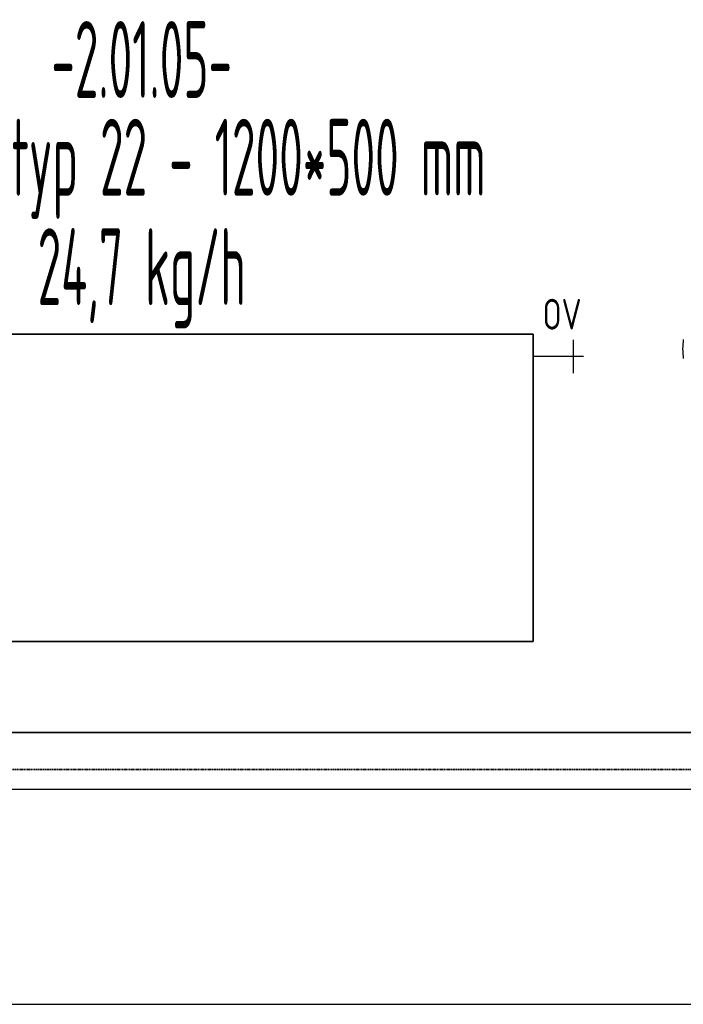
# Model space of a CAD drawing. Header units: millimetres. Extents: x -727 to 69715, y -15705 to 98123.
# Tile 5 of 256: x 117 to 1196, y -13305 to -11704. Entities that reach past the tile are written whole.
import ezdxf
from ezdxf.enums import TextEntityAlignment as Align

# ---------------------------------------------------------------- set-up
doc = ezdxf.new("R2010")
doc.units = ezdxf.units.MM
doc.linetypes.add('VERDECKT', pattern=[9.525, 6.35, -3.175])
for name, color, linetype, lineweight in [('JS_VYT_POPIS - OBECNĚ', 7, 'Continuous', 5), ('UT_POTRUBI - PŘÍVOD', 1, 'Continuous', 35), ('UT_SCHÉMA_POPIS', 7, 'VERDECKT', 5), ('UT_SCHÉMA_SYMBOLY', 7, 'Continuous', 25), ('UT_SCHÉMA_ZPÁTEČKA', 172, 'VERDECKT', 35), ('UT_ZAŘÍZENÍ - OT', 3, 'Continuous', 35)]:
    doc.layers.add(name, color=color, linetype=linetype, lineweight=lineweight)
doc.styles.add('ISO 2.5', font='isocp.shx', dxfattribs={"width": 0.8, "height": 2.5})
doc.styles.add('VZT_POPIS', font='isocp.shx', dxfattribs={"width": 0.6, "height": 125})

msp = doc.modelspace()

# ---------------------------------------------------------------- linework, layer by layer
for p, q in [((-727.4, -12954.7), (68024.3, -12954.7)), ((-727.4, -13304.7), (68024.3, -13304.7))]:
    msp.add_line(p, q)
at = {"color": 0, "linetype": 'Continuous'}
msp.add_arc((1306.7, -12239), 112, 172.094, 187.906, dxfattribs=at)
at = {"layer": 'UT_POTRUBI - PŘÍVOD'}
msp.add_line((6150.5, -12862.8), (-114.4, -12862.8), dxfattribs=at)
at = {"layer": 'UT_SCHÉMA_SYMBOLY'}
for p, q in [((1017.4, -12278.4), (1017.4, -12224.4)), ((1033.4, -12251.4), (951.6, -12251.4))]:
    msp.add_line(p, q, dxfattribs=at)
at = {"layer": 'UT_SCHÉMA_ZPÁTEČKA', "ltscale": 0.3}
msp.add_line((6263.1, -12922.7), (-181.5, -12922.7), dxfattribs=at)
at = {"layer": 'UT_ZAŘÍZENÍ - OT', "linetype": 'Continuous'}
for p, q in [((951.6, -12214.9), (-248.4, -12214.9)), ((951.6, -12714.9), (951.6, -12214.9)), ((-248.4, -12714.9), (951.6, -12714.9))]:
    msp.add_line(p, q, dxfattribs=at)

# ---------------------------------------------------------------- texts
at = {"layer": 'JS_VYT_POPIS - OBECNĚ', "style": 'VZT_POPIS', "width": 0.5}
for s, p in [('-2.01.05-', (315.1, -11768.4)), ('D-OT VK typ 22 - 1200*500 mm', (315.1, -11927.3)), ('24,7 kg/h', (315.1, -12105.3))]:
    msp.add_text(s, height=125, dxfattribs=at).set_placement(p, align=Align.MIDDLE_CENTER)
at = {"layer": 'UT_SCHÉMA_POPIS', "style": 'ISO 2.5', "width": 0.8}
msp.add_text('OV', height=50, dxfattribs=at).set_placement((967, -12182.6), align=Align.MIDDLE_LEFT)

doc.saveas('drawing.dxf')
